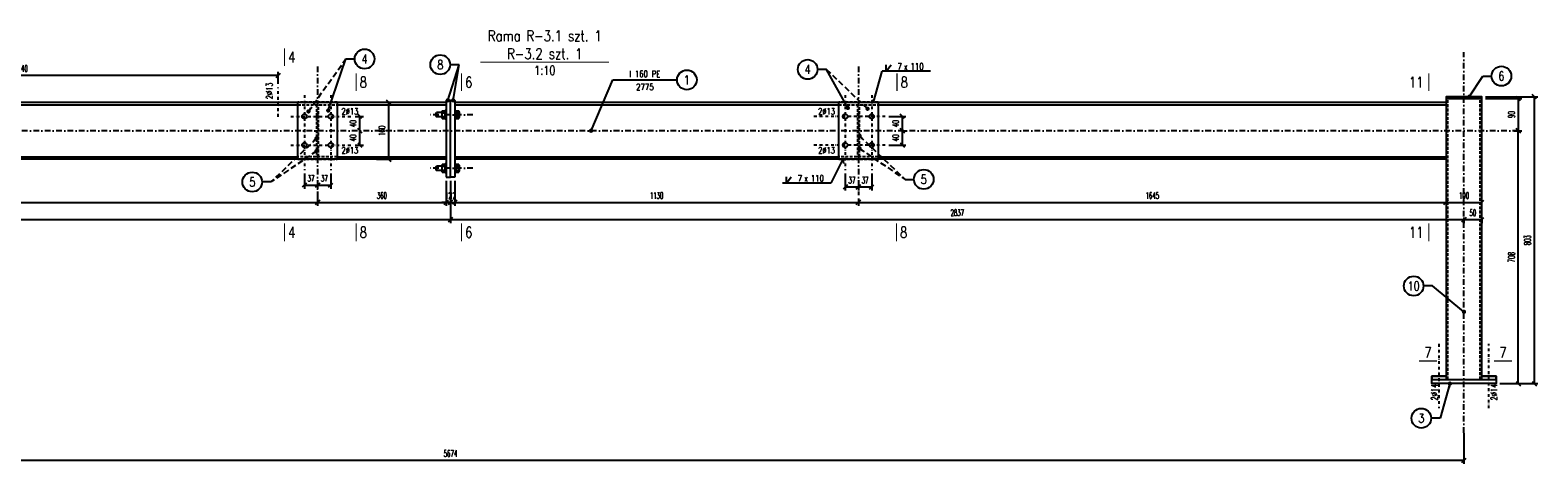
# Model space of a CAD drawing. Header units: millimetres. Extents: x -228255 to 14536, y -140109 to 119945.
# Tile 31 of 123: x -191910 to -187690, y 55290 to 56504. Entities that reach past the tile are written whole.
import ezdxf
from ezdxf.enums import TextEntityAlignment as Align

# ---------------------------------------------------------------- set-up
doc = ezdxf.new("R2010")
doc.units = ezdxf.units.MM
doc.header["$LTSCALE"] = 2.5
for name, pattern in [('DASHDOT', [25.4, 12.7, -6.35, 0, -6.35]), ('DASHDOT2', [12.7, 6.35, -3.175, 0, -3.175]), ('DASHED', [19.05, 12.7, -6.35]), ('DASHED2', [9.525, 6.35, -3.175])]:
    doc.linetypes.add(name, pattern=pattern)
for name, color, linetype in [('Gruba', 6, 'Continuous'), ('Laczniki', 30, 'Continuous'), ('Opisy_stal', 7, 'Continuous'), ('Osie', 134, 'DASHDOT'), ('Osie_laczniki', 157, 'DASHDOT2'), ('stal', 4, 'Continuous'), ('Stal_nw', 181, 'DASHED2'), ('Tekst', 31, 'Continuous'), ('Wymiary', 86, 'Continuous')]:
    doc.layers.add(name, color=color, linetype=linetype)
doc.styles.get("Standard").update_dxf_attribs({"font": 'romans.shx', "width": 0.65})
doc.styles.add('style1', font='romand.shx', dxfattribs={"width": 0.8})
doc.styles.add('style3', font='romans.shx', dxfattribs={"width": 0.5})
doc.dimstyles.new('Skala_10', dxfattribs={"dimtxt": 18, "dimasz": 12, "dimexe": 10, "dimexo": 10, "dimgap": 10, "dimtad": 1, "dimdec": 0, "dimdsep": 46, "dimtxsty": 'style3', "dimblk": 'OBLIQUE', "dimcen": 0, "dimdle": 1, "dimclrd": 256, "dimclre": 256, "dimclrt": 31, "dimadec": 1, "dimazin": 0, "dimtfac": 1, "dimtdec": 0, "dimtix": 1, "dimtmove": 2, "dimatfit": 0, "dimldrblk": 'DOT', "dimfxl": 1, "dimtolj": 1, "dimtzin": 0, "dimlwd": -1, "dimlwe": -1, "dimarcsym": 0})
doc.dimstyles.new('Skala_10$7', dxfattribs={"dimscale": 0, "dimtxt": 18, "dimasz": 12, "dimexe": 10, "dimexo": 15, "dimgap": 5, "dimtad": 1, "dimdec": 0, "dimrnd": 0.5, "dimzin": 9, "dimdsep": 46, "dimtxsty": 'Standard', "dimblk1": 'OBLIQUE', "dimblk2": 'OBLIQUE', "dimsah": 1, "dimcen": 10, "dimdle": 10, "dimclrt": 31, "dimadec": 0, "dimazin": 0, "dimtfac": 1, "dimtdec": 0, "dimtmove": 2, "dimatfit": 3, "dimldrblk": 'DOT', "dimfxl": 1, "dimtolj": 1, "dimtzin": 9, "dimarcsym": 0})

# ---------------------------------------------------------------- blocks, each defined once
blk = doc.blocks.new('nakretkaM12')
at = {"ltscale": 0.2}
for p, q in [((-10, 8.2), (-10, 5.5)), ((-10, 5.5), (-10, -5.5)), ((-9, 11), (-1, 11)), ((-9, 5.5), (-1, 5.5)), ((0, 8.2), (0, 5.5)), ((0, 5.5), (0, -5.5)), ((-10, -5.5), (-10, -8.2)), ((-9, -5.5), (-1, -5.5)), ((-9, -11), (-1, -11)), ((0, -5.5), (0, -8.2))]:
    blk.add_line(p, q, dxfattribs=at)
for centre, radius, start, end in [((-5.7, 8.2), 4.26, 139.932, 220.068), ((5.5, 0), 15.5, 159.3345, 200.6655), ((-4.3, 8.2), 4.26, 319.932, 40.068), ((-15.5, 0), 15.5, 339.3345, 20.6655), ((-5.7, -8.2), 4.26, 139.932, 220.068), ((-4.3, -8.2), 4.26, 319.932, 40.068)]:
    blk.add_arc(centre, radius, start, end, dxfattribs=at)
blk = doc.blocks.new('_Oblique')
at = {"color": 0, "linetype": 'ByBlock', "lineweight": -2}
blk.add_line((-0.5, -0.5), (0.5, 0.5), dxfattribs=at)
blk = doc.blocks.new('*D1270')
at = {"layer": 'Defpoints', "color": 0, "ltscale": 0.5, "transparency": 16777216}
for p in [(-193570.6, 55386.2), (-187896.6, 55386.2), (-187896.6, 55300)]:
    blk.add_point(p, dxfattribs=at)
at = {"layer": 'Wymiary', "ltscale": 0.5, "transparency": 16777216}
for p, q in [((-193570.6, 55376.2), (-193570.6, 55290)), ((-187896.6, 55376.2), (-187896.6, 55290)), ((-193571.6, 55300), (-187895.6, 55300))]:
    blk.add_line(p, q, dxfattribs=at)
at = {"layer": 'Wymiary', "ltscale": 0.5, "transparency": 16777216, "xscale": 12, "yscale": 12, "zscale": 12, "rotation": 180}
blk.add_blockref('_Oblique', (-193570.6, 55300), dxfattribs=at)
at = {"layer": 'Wymiary', "ltscale": 0.5, "transparency": 16777216, "xscale": 12, "yscale": 12, "zscale": 12}
blk.add_blockref('_Oblique', (-187896.6, 55300), dxfattribs=at)
at = {"layer": 'Wymiary', "color": 31, "ltscale": 0.5, "transparency": 16777216, "insert": (-190733.6, 55319), "char_height": 18, "attachment_point": 5, "style": 'style3'}
blk.add_mtext('\\A1;5674', dxfattribs=at)
blk = doc.blocks.new('_Dot')
at = {"color": 0, "linetype": 'ByBlock', "lineweight": -2}
blk.add_line((-0.5, 0), (-1, 0), dxfattribs=at)
at = {"color": 0, "linetype": 'ByBlock', "const_width": 0.5}
blk.add_lwpolyline([(-0.25, 0, 1), (0.25, 0, 1)], format="xyb", close=True, dxfattribs=at)
blk = doc.blocks.new('*D1271')
at = {"layer": 'Defpoints', "color": 0, "ltscale": 0.5, "transparency": 16777216}
for p in [(-187846.6, 56317.6), (-187806.6, 55514.7), (-187699.9, 55514.7)]:
    blk.add_point(p, dxfattribs=at)
at = {"layer": 'Wymiary', "ltscale": 0.5, "transparency": 16777216}
for p, q in [((-187836.6, 56317.6), (-187689.9, 56317.6)), ((-187699.9, 56318.6), (-187699.9, 55513.7)), ((-187796.6, 55514.7), (-187689.9, 55514.7))]:
    blk.add_line(p, q, dxfattribs=at)
at = {"layer": 'Wymiary', "ltscale": 0.5, "transparency": 16777216, "xscale": 12, "yscale": 12, "zscale": 12}
for p, rotation in [((-187699.9, 56317.6), 90), ((-187699.9, 55514.7), 270)]:
    blk.add_blockref('_Oblique', p, dxfattribs=dict(at, rotation=rotation))
at = {"layer": 'Wymiary', "color": 31, "ltscale": 0.5, "transparency": 16777216, "insert": (-187718.9, 55916.1), "char_height": 18, "attachment_point": 5, "rotation": 90, "style": 'style3'}
blk.add_mtext('\\A1;803', dxfattribs=at)
blk = doc.blocks.new('*D1272')
at = {"layer": 'Defpoints', "color": 0, "ltscale": 0.5, "transparency": 16777216}
for p in [(-193520.6, 56053.3), (-191105.6, 56053.4), (-191105.6, 56022.1)]:
    blk.add_point(p, dxfattribs=at)
at = {"layer": 'Wymiary', "ltscale": 0.5, "transparency": 16777216}
for p, q in [((-193521.6, 56022.1), (-191104.6, 56022.1)), ((-193520.6, 56043.3), (-193520.6, 56012.1)), ((-191105.6, 56043.4), (-191105.6, 56012.1))]:
    blk.add_line(p, q, dxfattribs=at)
at = {"layer": 'Wymiary', "ltscale": 0.5, "transparency": 16777216, "xscale": 12, "yscale": 12, "zscale": 12, "rotation": 180}
blk.add_blockref('_Oblique', (-193520.6, 56022.1), dxfattribs=at)
at = {"layer": 'Wymiary', "ltscale": 0.5, "transparency": 16777216, "xscale": 12, "yscale": 12, "zscale": 12}
blk.add_blockref('_Oblique', (-191105.6, 56022.1), dxfattribs=at)
at = {"layer": 'Wymiary', "color": 31, "ltscale": 0.5, "transparency": 16777216, "insert": (-192313.1, 56041.1), "char_height": 18, "attachment_point": 5, "style": 'style3'}
blk.add_mtext('\\A1;2415', dxfattribs=at)
blk = doc.blocks.new('*D1273')
at = {"layer": 'Defpoints', "color": 0, "ltscale": 0.5, "transparency": 16777216}
for p in [(-190721.6, 56092.6), (-189591.6, 56042.6), (-189591.6, 56022.1)]:
    blk.add_point(p, dxfattribs=at)
at = {"layer": 'Wymiary', "ltscale": 0.5, "transparency": 16777216}
for p, q in [((-190721.6, 56082.6), (-190721.6, 56012.1)), ((-190722.6, 56022.1), (-189590.6, 56022.1)), ((-189591.6, 56032.6), (-189591.6, 56012.1))]:
    blk.add_line(p, q, dxfattribs=at)
at = {"layer": 'Wymiary', "ltscale": 0.5, "transparency": 16777216, "xscale": 12, "yscale": 12, "zscale": 12, "rotation": 180}
blk.add_blockref('_Oblique', (-190721.6, 56022.1), dxfattribs=at)
at = {"layer": 'Wymiary', "ltscale": 0.5, "transparency": 16777216, "xscale": 12, "yscale": 12, "zscale": 12}
blk.add_blockref('_Oblique', (-189591.6, 56022.1), dxfattribs=at)
at = {"layer": 'Wymiary', "color": 31, "ltscale": 0.5, "transparency": 16777216, "insert": (-190156.6, 56041.1), "char_height": 18, "attachment_point": 5, "style": 'style3'}
blk.add_mtext('\\A1;1130', dxfattribs=at)
blk = doc.blocks.new('*D1274')
at = {"layer": 'Defpoints', "color": 0, "ltscale": 0.5, "transparency": 16777216}
for p in [(-189591.6, 56042.6), (-187946.6, 56042.6), (-187946.6, 56022.1)]:
    blk.add_point(p, dxfattribs=at)
at = {"layer": 'Wymiary', "ltscale": 0.5, "transparency": 16777216}
for p, q in [((-189592.6, 56022.1), (-187945.6, 56022.1)), ((-189591.6, 56032.6), (-189591.6, 56012.1)), ((-187946.6, 56032.6), (-187946.6, 56012.1))]:
    blk.add_line(p, q, dxfattribs=at)
at = {"layer": 'Wymiary', "ltscale": 0.5, "transparency": 16777216, "xscale": 12, "yscale": 12, "zscale": 12, "rotation": 180}
blk.add_blockref('_Oblique', (-189591.6, 56022.1), dxfattribs=at)
at = {"layer": 'Wymiary', "ltscale": 0.5, "transparency": 16777216, "xscale": 12, "yscale": 12, "zscale": 12}
blk.add_blockref('_Oblique', (-187946.6, 56022.1), dxfattribs=at)
at = {"layer": 'Wymiary', "color": 31, "ltscale": 0.5, "transparency": 16777216, "insert": (-188769.1, 56041.1), "char_height": 18, "attachment_point": 5, "style": 'style3'}
blk.add_mtext('\\A1;1645', dxfattribs=at)
blk = doc.blocks.new('*D1276')
at = {"layer": 'Defpoints', "color": 0, "ltscale": 0.5, "transparency": 16777216}
for p in [(-187946.6, 56022.1), (-187846.6, 56022.1), (-187846.6, 56022.1)]:
    blk.add_point(p, dxfattribs=at)
at = {"layer": 'Wymiary', "ltscale": 0.5, "transparency": 16777216}
blk.add_line((-187947.6, 56022.1), (-187845.6, 56022.1), dxfattribs=at)
at = {"layer": 'Wymiary', "ltscale": 0.5, "transparency": 16777216, "xscale": 12, "yscale": 12, "zscale": 12, "rotation": 180}
blk.add_blockref('_Oblique', (-187946.6, 56022.1), dxfattribs=at)
at = {"layer": 'Wymiary', "ltscale": 0.5, "transparency": 16777216, "xscale": 12, "yscale": 12, "zscale": 12}
blk.add_blockref('_Oblique', (-187846.6, 56022.1), dxfattribs=at)
at = {"layer": 'Wymiary', "color": 31, "ltscale": 0.5, "transparency": 16777216, "insert": (-187896.6, 56041.1), "char_height": 18, "attachment_point": 5, "style": 'style3'}
blk.add_mtext('\\A1;100', dxfattribs=at)
blk = doc.blocks.new('*D1277')
at = {"layer": 'Defpoints', "color": 0, "ltscale": 0.5, "transparency": 16777216}
for p in [(-191142.6, 56112.6), (-191105.6, 56084.2), (-191105.6, 56070.2)]:
    blk.add_point(p, dxfattribs=at)
at = {"layer": 'Wymiary', "ltscale": 0.5, "transparency": 16777216}
for p, q in [((-191142.6, 56102.6), (-191142.6, 56060.2)), ((-191143.6, 56070.2), (-191104.6, 56070.2)), ((-191105.6, 56074.2), (-191105.6, 56060.2))]:
    blk.add_line(p, q, dxfattribs=at)
at = {"layer": 'Wymiary', "ltscale": 0.5, "transparency": 16777216, "xscale": 12, "yscale": 12, "zscale": 12, "rotation": 180}
blk.add_blockref('_Oblique', (-191142.6, 56070.2), dxfattribs=at)
at = {"layer": 'Wymiary', "ltscale": 0.5, "transparency": 16777216, "xscale": 12, "yscale": 12, "zscale": 12}
blk.add_blockref('_Oblique', (-191105.6, 56070.2), dxfattribs=at)
at = {"layer": 'Wymiary', "color": 31, "ltscale": 0.5, "transparency": 16777216, "insert": (-191124.1, 56089.2), "char_height": 18, "attachment_point": 5, "style": 'style3'}
blk.add_mtext('\\A1;37', dxfattribs=at)
blk = doc.blocks.new('*D1278')
at = {"layer": 'Defpoints', "color": 0, "ltscale": 0.5, "transparency": 16777216}
for p in [(-191068.6, 56112.6), (-191105.6, 56084.2), (-191068.6, 56070.2)]:
    blk.add_point(p, dxfattribs=at)
at = {"layer": 'Wymiary', "ltscale": 0.5, "transparency": 16777216}
for p, q in [((-191068.6, 56102.6), (-191068.6, 56060.2)), ((-191106.6, 56070.2), (-191067.6, 56070.2)), ((-191105.6, 56074.2), (-191105.6, 56060.2))]:
    blk.add_line(p, q, dxfattribs=at)
at = {"layer": 'Wymiary', "ltscale": 0.5, "transparency": 16777216, "xscale": 12, "yscale": 12, "zscale": 12, "rotation": 180}
blk.add_blockref('_Oblique', (-191105.6, 56070.2), dxfattribs=at)
at = {"layer": 'Wymiary', "ltscale": 0.5, "transparency": 16777216, "xscale": 12, "yscale": 12, "zscale": 12}
blk.add_blockref('_Oblique', (-191068.6, 56070.2), dxfattribs=at)
at = {"layer": 'Wymiary', "color": 31, "ltscale": 0.5, "transparency": 16777216, "insert": (-191087.1, 56089.2), "char_height": 18, "attachment_point": 5, "style": 'style3'}
blk.add_mtext('\\A1;37', dxfattribs=at)
blk = doc.blocks.new('*D1279')
at = {"layer": 'Defpoints', "color": 0, "ltscale": 0.5, "transparency": 16777216}
for p in [(-189628.6, 56112.6), (-189591.6, 56081.4), (-189591.6, 56065.2)]:
    blk.add_point(p, dxfattribs=at)
at = {"layer": 'Wymiary', "ltscale": 0.5, "transparency": 16777216}
for p, q in [((-189628.6, 56102.6), (-189628.6, 56055.2)), ((-189629.6, 56065.2), (-189590.6, 56065.2)), ((-189591.6, 56071.4), (-189591.6, 56055.2))]:
    blk.add_line(p, q, dxfattribs=at)
at = {"layer": 'Wymiary', "ltscale": 0.5, "transparency": 16777216, "xscale": 12, "yscale": 12, "zscale": 12, "rotation": 180}
blk.add_blockref('_Oblique', (-189628.6, 56065.2), dxfattribs=at)
at = {"layer": 'Wymiary', "ltscale": 0.5, "transparency": 16777216, "xscale": 12, "yscale": 12, "zscale": 12}
blk.add_blockref('_Oblique', (-189591.6, 56065.2), dxfattribs=at)
at = {"layer": 'Wymiary', "color": 31, "ltscale": 0.5, "transparency": 16777216, "insert": (-189610.1, 56084.2), "char_height": 18, "attachment_point": 5, "style": 'style3'}
blk.add_mtext('\\A1;37', dxfattribs=at)
blk = doc.blocks.new('*D1280')
at = {"layer": 'Defpoints', "color": 0, "ltscale": 0.5, "transparency": 16777216}
for p in [(-189554.6, 56112.6), (-189591.6, 56081.4), (-189554.6, 56065.2)]:
    blk.add_point(p, dxfattribs=at)
at = {"layer": 'Wymiary', "ltscale": 0.5, "transparency": 16777216}
for p, q in [((-189554.6, 56102.6), (-189554.6, 56055.2)), ((-189592.6, 56065.2), (-189553.6, 56065.2)), ((-189591.6, 56071.4), (-189591.6, 56055.2))]:
    blk.add_line(p, q, dxfattribs=at)
at = {"layer": 'Wymiary', "ltscale": 0.5, "transparency": 16777216, "xscale": 12, "yscale": 12, "zscale": 12, "rotation": 180}
blk.add_blockref('_Oblique', (-189591.6, 56065.2), dxfattribs=at)
at = {"layer": 'Wymiary', "ltscale": 0.5, "transparency": 16777216, "xscale": 12, "yscale": 12, "zscale": 12}
blk.add_blockref('_Oblique', (-189554.6, 56065.2), dxfattribs=at)
at = {"layer": 'Wymiary', "color": 31, "ltscale": 0.5, "transparency": 16777216, "insert": (-189573.1, 56084.2), "char_height": 18, "attachment_point": 5, "style": 'style3'}
blk.add_mtext('\\A1;37', dxfattribs=at)
blk = doc.blocks.new('*D1234')
at = {"layer": 'Defpoints', "color": 0, "ltscale": 0.5, "transparency": 16777216}
for p in [(-190987.3, 56222.6), (-190987.3, 56222.6), (-191010.6, 56182.6)]:
    blk.add_point(p, dxfattribs=at)
at = {"layer": 'Wymiary', "ltscale": 0.5, "transparency": 16777216}
for p, q in [((-190987.3, 56181.6), (-190987.3, 56223.6)), ((-191000.6, 56182.6), (-190977.3, 56182.6))]:
    blk.add_line(p, q, dxfattribs=at)
at = {"layer": 'Wymiary', "ltscale": 0.5, "transparency": 16777216, "xscale": 12, "yscale": 12, "zscale": 12}
for p, rotation in [((-190987.3, 56222.6), 90), ((-190987.3, 56182.6), 270)]:
    blk.add_blockref('_Oblique', p, dxfattribs=dict(at, rotation=rotation))
at = {"layer": 'Wymiary', "color": 31, "ltscale": 0.5, "transparency": 16777216, "insert": (-191006.3, 56202.6), "char_height": 18, "attachment_point": 5, "rotation": 90, "style": 'style3'}
blk.add_mtext('\\A1;40', dxfattribs=at)
blk = doc.blocks.new('*D1235')
at = {"layer": 'Defpoints', "color": 0, "ltscale": 0.5, "transparency": 16777216}
for p in [(-191010.6, 56262.6), (-190987.3, 56262.6), (-190987.3, 56222.6)]:
    blk.add_point(p, dxfattribs=at)
at = {"layer": 'Wymiary', "ltscale": 0.5, "transparency": 16777216}
for p, q in [((-191000.6, 56262.6), (-190977.3, 56262.6)), ((-190987.3, 56221.6), (-190987.3, 56263.6))]:
    blk.add_line(p, q, dxfattribs=at)
at = {"layer": 'Wymiary', "ltscale": 0.5, "transparency": 16777216, "xscale": 12, "yscale": 12, "zscale": 12}
for p, rotation in [((-190987.3, 56262.6), 90), ((-190987.3, 56222.6), 270)]:
    blk.add_blockref('_Oblique', p, dxfattribs=dict(at, rotation=rotation))
at = {"layer": 'Wymiary', "color": 31, "ltscale": 0.5, "transparency": 16777216, "insert": (-191006.3, 56242.6), "char_height": 18, "attachment_point": 5, "rotation": 90, "style": 'style3'}
blk.add_mtext('\\A1;40', dxfattribs=at)
blk = doc.blocks.new('*D1236')
at = {"layer": 'Defpoints', "color": 0, "ltscale": 0.5, "transparency": 16777216}
for p in [(-189475.3, 56222.6), (-189468.6, 56222.6), (-189516.6, 56182.6)]:
    blk.add_point(p, dxfattribs=at)
at = {"layer": 'Wymiary', "ltscale": 0.5, "transparency": 16777216}
for p, q in [((-189468.6, 56181.6), (-189468.6, 56223.6)), ((-189465.3, 56222.6), (-189458.6, 56222.6)), ((-189506.6, 56182.6), (-189458.6, 56182.6))]:
    blk.add_line(p, q, dxfattribs=at)
at = {"layer": 'Wymiary', "ltscale": 0.5, "transparency": 16777216, "xscale": 12, "yscale": 12, "zscale": 12}
for p, rotation in [((-189468.6, 56222.6), 90), ((-189468.6, 56182.6), 270)]:
    blk.add_blockref('_Oblique', p, dxfattribs=dict(at, rotation=rotation))
at = {"layer": 'Wymiary', "color": 31, "ltscale": 0.5, "transparency": 16777216, "insert": (-189487.6, 56202.6), "char_height": 18, "attachment_point": 5, "rotation": 90, "style": 'style3'}
blk.add_mtext('\\A1;40', dxfattribs=at)
blk = doc.blocks.new('*D1237')
at = {"layer": 'Defpoints', "color": 0, "ltscale": 0.5, "transparency": 16777216}
for p in [(-189516.6, 56262.6), (-189468.6, 56262.6), (-189475.3, 56222.6)]:
    blk.add_point(p, dxfattribs=at)
at = {"layer": 'Wymiary', "ltscale": 0.5, "transparency": 16777216}
for p, q in [((-189506.6, 56262.6), (-189458.6, 56262.6)), ((-189468.6, 56221.6), (-189468.6, 56263.6)), ((-189465.3, 56222.6), (-189458.6, 56222.6))]:
    blk.add_line(p, q, dxfattribs=at)
at = {"layer": 'Wymiary', "ltscale": 0.5, "transparency": 16777216, "xscale": 12, "yscale": 12, "zscale": 12}
for p, rotation in [((-189468.6, 56262.6), 90), ((-189468.6, 56222.6), 270)]:
    blk.add_blockref('_Oblique', p, dxfattribs=dict(at, rotation=rotation))
at = {"layer": 'Wymiary', "color": 31, "ltscale": 0.5, "transparency": 16777216, "insert": (-189487.6, 56242.6), "char_height": 18, "attachment_point": 5, "rotation": 90, "style": 'style3'}
blk.add_mtext('\\A1;40', dxfattribs=at)
blk = doc.blocks.new('*D1238')
at = {"layer": 'Defpoints', "color": 0, "ltscale": 0.5, "transparency": 16777216}
for p in [(-190950.6, 56302.6), (-190906.6, 56302.6), (-190950.6, 56142.6)]:
    blk.add_point(p, dxfattribs=at)
at = {"layer": 'Wymiary', "ltscale": 0.5, "transparency": 16777216}
for p, q in [((-190940.6, 56302.6), (-190896.6, 56302.6)), ((-190906.6, 56141.6), (-190906.6, 56303.6)), ((-190940.6, 56142.6), (-190896.6, 56142.6))]:
    blk.add_line(p, q, dxfattribs=at)
at = {"layer": 'Wymiary', "ltscale": 0.5, "transparency": 16777216, "xscale": 12, "yscale": 12, "zscale": 12}
for p, rotation in [((-190906.6, 56302.6), 90), ((-190906.6, 56142.6), 270)]:
    blk.add_blockref('_Oblique', p, dxfattribs=dict(at, rotation=rotation))
at = {"layer": 'Wymiary', "color": 31, "ltscale": 0.5, "transparency": 16777216, "insert": (-190925.6, 56222.6), "char_height": 18, "attachment_point": 5, "rotation": 90, "style": 'style3'}
blk.add_mtext('\\A1;160', dxfattribs=at)
blk = doc.blocks.new('pol_V_lewa')
at = {"color": 7}
for p, q in [((0, 0), (-135, 0)), ((-124, 0), (-110.5, 18)), ((-124, 0), (-124, 18))]:
    blk.add_line(p, q, dxfattribs=at)
at = {"color": 31, "width": 0.8}
blk.add_text('x', height=18, dxfattribs=at).set_placement((-74.9, 4.5))
blk.add_attdef('22', text='', height=18, dxfattribs=at).set_placement((-80.5, 4.5), align=Align.RIGHT)
blk.add_attdef('9999', (-56.2, 4.5), '', height=18, dxfattribs=at)
blk = doc.blocks.new('pol_V_prawa')
at = {"color": 7}
for p, q in [((135, 0), (0, 0)), ((11, 0), (24.5, 18)), ((11, 0), (11, 18))]:
    blk.add_line(p, q, dxfattribs=at)
at = {"color": 31, "width": 0.8}
blk.add_text('x', height=18, dxfattribs=at).set_placement((60.1, 4.5))
blk.add_attdef('22', text='', height=18, dxfattribs=at).set_placement((54.5, 4.5), align=Align.RIGHT)
blk.add_attdef('9999', (78.8, 4.5), '', height=18, dxfattribs=at)
blk = doc.blocks.new('Elem_prawy')
at = {"color": 7}
blk.add_line((0, 0), (25, 0), dxfattribs=at)
blk.add_circle((52.5, 0), 27.5, dxfattribs=at)
at = {"color": 31, "width": 0.8}
blk.add_attdef('22', text='', height=25, dxfattribs=at).set_placement((52.5, 0), align=Align.MIDDLE)
blk = doc.blocks.new('Op_el_prawy')
at = {"color": 7}
blk.add_line((0, 0), (180, 0), dxfattribs=at)
blk.add_circle((207.5, 0), 27.5, dxfattribs=at)
at = {"color": 31, "width": 0.8}
for tag, p in [('ZK_120X120X5', (90, 7.803)), ('1000', (90, -28.62))]:
    blk.add_attdef(tag, text='', height=18, dxfattribs=at).set_placement(p, align=Align.CENTER)
blk.add_attdef('22', text='', height=25, dxfattribs=at).set_placement((207.5, 0), align=Align.MIDDLE)
blk = doc.blocks.new('*D1245')
at = {"layer": 'Defpoints', "color": 0, "ltscale": 0.5, "transparency": 16777216}
for p in [(-190745.6, 56092.6), (-190733.6, 56092.6), (-190733.6, 56022.1)]:
    blk.add_point(p, dxfattribs=at)
at = {"layer": 'Wymiary', "ltscale": 0.5, "transparency": 16777216}
for p, q in [((-190745.6, 56082.6), (-190745.6, 56012.1)), ((-190733.6, 56082.6), (-190733.6, 56012.1)), ((-190745.6, 56022.1), (-190757.6, 56022.1)), ((-190745.6, 56022.1), (-190733.6, 56022.1)), ((-190733.6, 56022.1), (-190721.6, 56022.1))]:
    blk.add_line(p, q, dxfattribs=at)
at = {"layer": 'Wymiary', "ltscale": 0.5, "transparency": 16777216, "xscale": 12, "yscale": 12, "zscale": 12}
blk.add_blockref('_Oblique', (-190745.6, 56022.1), dxfattribs=at)
at = {"layer": 'Wymiary', "ltscale": 0.5, "transparency": 16777216, "xscale": 12, "yscale": 12, "zscale": 12, "rotation": 180}
blk.add_blockref('_Oblique', (-190733.6, 56022.1), dxfattribs=at)
at = {"layer": 'Wymiary', "color": 31, "ltscale": 0.5, "transparency": 16777216, "insert": (-190739.6, 56041.1), "char_height": 18, "attachment_point": 5, "style": 'style3'}
blk.add_mtext('\\A1;12', dxfattribs=at)
blk = doc.blocks.new('*D1246')
at = {"layer": 'Defpoints', "color": 0, "ltscale": 0.5, "transparency": 16777216}
for p in [(-190733.6, 56092.6), (-190721.6, 56092.6), (-190721.6, 56022.1)]:
    blk.add_point(p, dxfattribs=at)
at = {"layer": 'Wymiary', "ltscale": 0.5, "transparency": 16777216}
for p, q in [((-190733.6, 56082.6), (-190733.6, 56012.1)), ((-190721.6, 56082.6), (-190721.6, 56012.1)), ((-190733.6, 56022.1), (-190745.6, 56022.1)), ((-190733.6, 56022.1), (-190721.6, 56022.1)), ((-190721.6, 56022.1), (-190709.6, 56022.1))]:
    blk.add_line(p, q, dxfattribs=at)
at = {"layer": 'Wymiary', "ltscale": 0.5, "transparency": 16777216, "xscale": 12, "yscale": 12, "zscale": 12}
blk.add_blockref('_Oblique', (-190733.6, 56022.1), dxfattribs=at)
at = {"layer": 'Wymiary', "ltscale": 0.5, "transparency": 16777216, "xscale": 12, "yscale": 12, "zscale": 12, "rotation": 180}
blk.add_blockref('_Oblique', (-190721.6, 56022.1), dxfattribs=at)
at = {"layer": 'Wymiary', "color": 31, "ltscale": 0.5, "transparency": 16777216, "insert": (-190727.6, 56041.1), "char_height": 18, "attachment_point": 5, "style": 'style3'}
blk.add_mtext('\\A1;12', dxfattribs=at)
blk = doc.blocks.new('*D1248')
at = {"layer": 'Defpoints', "color": 0, "ltscale": 0.5, "transparency": 16777216}
for p in [(-190733.6, 56092.6), (-193570.6, 55994.2), (-190733.6, 55973.9)]:
    blk.add_point(p, dxfattribs=at)
at = {"layer": 'Wymiary', "ltscale": 0.5, "transparency": 16777216}
for p, q in [((-190733.6, 56082.6), (-190733.6, 55963.9)), ((-193571.6, 55973.9), (-190732.6, 55973.9)), ((-193570.6, 55984.2), (-193570.6, 55963.9))]:
    blk.add_line(p, q, dxfattribs=at)
at = {"layer": 'Wymiary', "ltscale": 0.5, "transparency": 16777216, "xscale": 12, "yscale": 12, "zscale": 12, "rotation": 180}
blk.add_blockref('_Oblique', (-193570.6, 55973.9), dxfattribs=at)
at = {"layer": 'Wymiary', "ltscale": 0.5, "transparency": 16777216, "xscale": 12, "yscale": 12, "zscale": 12}
blk.add_blockref('_Oblique', (-190733.6, 55973.9), dxfattribs=at)
at = {"layer": 'Wymiary', "color": 31, "ltscale": 0.5, "transparency": 16777216, "insert": (-192152.1, 55992.9), "char_height": 18, "attachment_point": 5, "style": 'style3'}
blk.add_mtext('\\A1;2837', dxfattribs=at)
blk = doc.blocks.new('*D1249')
at = {"layer": 'Defpoints', "color": 0, "ltscale": 0.5, "transparency": 16777216}
for p in [(-190733.6, 56092.6), (-187896.6, 55989.3), (-187896.6, 55973.9)]:
    blk.add_point(p, dxfattribs=at)
at = {"layer": 'Wymiary', "ltscale": 0.5, "transparency": 16777216}
for p, q in [((-190733.6, 56082.6), (-190733.6, 55963.9)), ((-190734.6, 55973.9), (-187895.6, 55973.9)), ((-187896.6, 55979.3), (-187896.6, 55963.9))]:
    blk.add_line(p, q, dxfattribs=at)
at = {"layer": 'Wymiary', "ltscale": 0.5, "transparency": 16777216, "xscale": 12, "yscale": 12, "zscale": 12, "rotation": 180}
blk.add_blockref('_Oblique', (-190733.6, 55973.9), dxfattribs=at)
at = {"layer": 'Wymiary', "ltscale": 0.5, "transparency": 16777216, "xscale": 12, "yscale": 12, "zscale": 12}
blk.add_blockref('_Oblique', (-187896.6, 55973.9), dxfattribs=at)
at = {"layer": 'Wymiary', "color": 31, "ltscale": 0.5, "transparency": 16777216, "insert": (-189315.1, 55992.9), "char_height": 18, "attachment_point": 5, "style": 'style3'}
blk.add_mtext('\\A1;2837', dxfattribs=at)
blk = doc.blocks.new('*D1250')
at = {"layer": 'Defpoints', "color": 0, "ltscale": 0.5, "transparency": 16777216}
for p in [(-187896.6, 55989.3), (-187846.6, 55989.3), (-187846.6, 55973.9)]:
    blk.add_point(p, dxfattribs=at)
at = {"layer": 'Wymiary', "ltscale": 0.5, "transparency": 16777216}
for p, q in [((-187897.6, 55973.9), (-187845.6, 55973.9)), ((-187896.6, 55979.3), (-187896.6, 55963.9)), ((-187846.6, 55979.3), (-187846.6, 55963.9))]:
    blk.add_line(p, q, dxfattribs=at)
at = {"layer": 'Wymiary', "ltscale": 0.5, "transparency": 16777216, "xscale": 12, "yscale": 12, "zscale": 12, "rotation": 180}
blk.add_blockref('_Oblique', (-187896.6, 55973.9), dxfattribs=at)
at = {"layer": 'Wymiary', "ltscale": 0.5, "transparency": 16777216, "xscale": 12, "yscale": 12, "zscale": 12}
blk.add_blockref('_Oblique', (-187846.6, 55973.9), dxfattribs=at)
at = {"layer": 'Wymiary', "color": 31, "ltscale": 0.5, "transparency": 16777216, "insert": (-187871.6, 55992.9), "char_height": 18, "attachment_point": 5, "style": 'style3'}
blk.add_mtext('\\A1;50', dxfattribs=at)
blk = doc.blocks.new('*D1251')
at = {"layer": 'Defpoints', "color": 0, "ltscale": 0.5, "transparency": 16777216}
for p in [(-190745.6, 56092.6), (-191105.6, 56053.4), (-190745.6, 56022.1)]:
    blk.add_point(p, dxfattribs=at)
at = {"layer": 'Wymiary', "ltscale": 0.5, "transparency": 16777216}
for p, q in [((-190745.6, 56082.6), (-190745.6, 56012.1)), ((-191106.6, 56022.1), (-190744.6, 56022.1)), ((-191105.6, 56043.4), (-191105.6, 56012.1))]:
    blk.add_line(p, q, dxfattribs=at)
at = {"layer": 'Wymiary', "ltscale": 0.5, "transparency": 16777216, "xscale": 12, "yscale": 12, "zscale": 12, "rotation": 180}
blk.add_blockref('_Oblique', (-191105.6, 56022.1), dxfattribs=at)
at = {"layer": 'Wymiary', "ltscale": 0.5, "transparency": 16777216, "xscale": 12, "yscale": 12, "zscale": 12}
blk.add_blockref('_Oblique', (-190745.6, 56022.1), dxfattribs=at)
at = {"layer": 'Wymiary', "color": 31, "ltscale": 0.5, "transparency": 16777216, "insert": (-190925.6, 56041.1), "char_height": 18, "attachment_point": 5, "style": 'style3'}
blk.add_mtext('\\A1;360', dxfattribs=at)
blk = doc.blocks.new('*D1253')
at = {"layer": 'Defpoints', "color": 0, "ltscale": 0.5, "transparency": 16777216}
for p in [(-192655.6, 56343.6), (-191215.6, 56377.9), (-191215.6, 56343.6)]:
    blk.add_point(p, dxfattribs=at)
at = {"layer": 'Wymiary', "ltscale": 0.5, "transparency": 16777216}
for p, q in [((-192655.6, 56353.6), (-192655.6, 56387.9)), ((-191215.6, 56353.6), (-191215.6, 56387.9)), ((-192656.6, 56377.9), (-191214.6, 56377.9))]:
    blk.add_line(p, q, dxfattribs=at)
at = {"layer": 'Wymiary', "ltscale": 0.5, "transparency": 16777216, "xscale": 12, "yscale": 12, "zscale": 12, "rotation": 180}
blk.add_blockref('_Oblique', (-192655.6, 56377.9), dxfattribs=at)
at = {"layer": 'Wymiary', "ltscale": 0.5, "transparency": 16777216, "xscale": 12, "yscale": 12, "zscale": 12}
blk.add_blockref('_Oblique', (-191215.6, 56377.9), dxfattribs=at)
at = {"layer": 'Wymiary', "color": 31, "ltscale": 0.5, "transparency": 16777216, "insert": (-191935.6, 56396.9), "char_height": 18, "attachment_point": 5, "style": 'style3'}
blk.add_mtext('\\A1;1440', dxfattribs=at)
blk = doc.blocks.new('*D1256')
at = {"layer": 'Defpoints', "color": 0, "ltscale": 0.5, "transparency": 16777216}
for p in [(-187757.8, 56222.6), (-187744.5, 56222.6), (-187806.6, 55514.7)]:
    blk.add_point(p, dxfattribs=at)
at = {"layer": 'Wymiary', "ltscale": 0.5, "transparency": 16777216}
for p, q in [((-187747.8, 56222.6), (-187734.5, 56222.6)), ((-187744.5, 55513.7), (-187744.5, 56223.6)), ((-187796.6, 55514.7), (-187734.5, 55514.7))]:
    blk.add_line(p, q, dxfattribs=at)
at = {"layer": 'Wymiary', "ltscale": 0.5, "transparency": 16777216, "xscale": 12, "yscale": 12, "zscale": 12}
for p, rotation in [((-187744.5, 56222.6), 90), ((-187744.5, 55514.7), 270)]:
    blk.add_blockref('_Oblique', p, dxfattribs=dict(at, rotation=rotation))
at = {"layer": 'Wymiary', "color": 31, "ltscale": 0.5, "transparency": 16777216, "insert": (-187763.5, 55868.6), "char_height": 18, "attachment_point": 5, "rotation": 90, "style": 'style3'}
blk.add_mtext('\\A1;708', dxfattribs=at)
blk = doc.blocks.new('*D1258')
at = {"layer": 'Defpoints', "color": 0, "ltscale": 0.5, "transparency": 16777216}
for p in [(-187846.6, 56312.6), (-187767, 56222.6), (-187744.5, 56222.6)]:
    blk.add_point(p, dxfattribs=at)
at = {"layer": 'Wymiary', "ltscale": 0.5, "transparency": 16777216}
for p, q in [((-187836.6, 56312.6), (-187734.5, 56312.6)), ((-187744.5, 56313.6), (-187744.5, 56221.6)), ((-187757, 56222.6), (-187734.5, 56222.6))]:
    blk.add_line(p, q, dxfattribs=at)
at = {"layer": 'Wymiary', "ltscale": 0.5, "transparency": 16777216, "xscale": 12, "yscale": 12, "zscale": 12}
for p, rotation in [((-187744.5, 56312.6), 90), ((-187744.5, 56222.6), 270)]:
    blk.add_blockref('_Oblique', p, dxfattribs=dict(at, rotation=rotation))
at = {"layer": 'Wymiary', "color": 31, "ltscale": 0.5, "transparency": 16777216, "insert": (-187763.5, 56267.6), "char_height": 18, "attachment_point": 5, "rotation": 90, "style": 'style3'}
blk.add_mtext('\\A1;90', dxfattribs=at)
blk = doc.blocks.new('Elem_lewy')
at = {"color": 7}
blk.add_line((0, 0), (-25, 0), dxfattribs=at)
blk.add_circle((-52.5, 0), 27.5, dxfattribs=at)
at = {"color": 31, "width": 0.8}
blk.add_attdef('22', text='', height=25, dxfattribs=at).set_placement((-52.5, 0), align=Align.MIDDLE)

msp = doc.modelspace()

# ---------------------------------------------------------------- linework, layer by layer
at = {"layer": 'Gruba', "const_width": 3}
for points in [[(-191198.18, 56453.5), (-191198.18, 56403.5)], [(-190997.68, 56383.5), (-190997.68, 56333.5)], [(-190702.7, 56383.5), (-190702.7, 56333.5)], [(-190649.59, 56414.27), (-190289.59, 56414.27)], [(-189483.68, 56383.5), (-189483.68, 56333.5)], [(-187994.83, 56383.5), (-187994.83, 56333.5)], [(-191198.18, 55963.12), (-191198.18, 55913.12)], [(-190997.68, 55963.12), (-190997.68, 55913.12)], [(-190702.7, 55963.12), (-190702.7, 55913.12)], [(-189485.18, 55963.12), (-189485.18, 55913.12)], [(-187994.83, 55963.12), (-187994.83, 55913.12)], [(-188022.46, 55578.04), (-187972.46, 55578.04)], [(-187812.47, 55578.04), (-187762.47, 55578.04)]]:
    msp.add_lwpolyline(points, dxfattribs=at)
at = {"layer": 'Laczniki', "ltscale": 0.5}
for p, q in [((-190774.11, 56272.57), (-190773.11, 56273.57)), ((-190774.11, 56262.57), (-190774.11, 56272.57)), ((-190774.11, 56262.57), (-190773.11, 56261.57)), ((-190758.11, 56273.57), (-190773.11, 56273.57)), ((-190773.11, 56273.57), (-190773.11, 56261.57)), ((-190758.11, 56261.57), (-190773.11, 56261.57)), ((-190774.11, 56122.57), (-190773.11, 56123.57)), ((-190774.11, 56112.57), (-190774.11, 56122.57)), ((-190774.11, 56112.57), (-190773.11, 56111.57)), ((-190758.11, 56123.57), (-190773.11, 56123.57)), ((-190773.11, 56123.57), (-190773.11, 56111.57)), ((-190758.11, 56111.57), (-190773.11, 56111.57))]:
    msp.add_line(p, q, dxfattribs=at)
for points in [[(-190748.11, 56255.57), (-190745.61, 56255.57), (-190745.61, 56279.57), (-190748.11, 56279.57)], [(-190721.61, 56255.57), (-190719.11, 56255.57), (-190719.11, 56279.57), (-190721.61, 56279.57)], [(-190748.11, 56105.57), (-190745.61, 56105.57), (-190745.61, 56129.57), (-190748.11, 56129.57)], [(-190721.61, 56105.57), (-190719.11, 56105.57), (-190719.11, 56129.57), (-190721.61, 56129.57)]]:
    msp.add_lwpolyline(points, close=True, dxfattribs=at)
at = {"layer": 'Opisy_stal', "ltscale": 0.5}
for p, q in [((-189549.73, 56302.57), (-189524.83, 56388.92)), ((-189554.4, 56308.95), (-189549.73, 56302.57)), ((-189635.2, 56142.57), (-189669.05, 56075.88)), ((-189635.2, 56142.57), (-189633.64, 56131.12))]:
    msp.add_line(p, q, dxfattribs=at)
at = {"layer": 'Osie', "ltscale": 0.5}
for p, q in [((-187896.61, 55377.19), (-187896.61, 56442.57)), ((-191105.61, 56402.57), (-191105.61, 56042.57)), ((-189591.61, 56402.57), (-189591.61, 56042.57)), ((-190670.61, 56267.57), (-190795.61, 56267.57)), ((-187744.81, 56222.57), (-193770.61, 56222.57)), ((-190670.61, 56117.57), (-190795.61, 56117.57))]:
    msp.add_line(p, q, dxfattribs=at)
at = {"layer": 'Osie_laczniki', "ltscale": 0.5}
for p, q in [((-191215.61, 56261.57), (-191215.61, 56343.57)), ((-191142.61, 56322.57), (-191142.61, 56112.57)), ((-191068.61, 56322.57), (-191068.61, 56112.57)), ((-189628.61, 56322.57), (-189628.61, 56112.57)), ((-189554.61, 56322.57), (-189554.61, 56112.57)), ((-191180.61, 56262.57), (-191010.61, 56262.57)), ((-189516.61, 56262.57), (-189716.61, 56262.57)), ((-191180.61, 56182.57), (-191010.61, 56182.57)), ((-189516.61, 56182.57), (-189716.61, 56182.57)), ((-187966.61, 55625.63), (-187966.61, 55445.63)), ((-187826.61, 55445.63), (-187826.61, 55625.63))]:
    msp.add_line(p, q, dxfattribs=at)
at = {"layer": 'stal', "ltscale": 0.5}
for p, q in [((-193520.61, 56295.17), (-191160.61, 56295.17)), ((-191050.61, 56295.17), (-190745.61, 56295.17)), ((-190721.61, 56295.17), (-189646.61, 56295.17)), ((-189536.61, 56295.17), (-187946.61, 56295.17)), ((-193520.61, 56149.97), (-191160.61, 56149.97)), ((-191050.61, 56149.97), (-190745.61, 56149.97)), ((-190721.61, 56149.97), (-189646.61, 56149.97)), ((-189536.61, 56149.97), (-187946.61, 56149.97))]:
    msp.add_line(p, q, dxfattribs=at)
for points in [[(-191160.61, 56142.57), (-193520.61, 56142.57), (-193520.61, 56302.57), (-191160.61, 56302.57)], [(-191050.61, 56302.57), (-190745.61, 56302.57)], [(-190721.61, 56302.57), (-189646.61, 56302.57)], [(-189536.61, 56302.57), (-187946.61, 56302.57), (-187946.61, 56142.57), (-189536.61, 56142.57)], [(-187846.61, 55526.64), (-187846.61, 56312.57), (-187946.61, 56312.57), (-187946.61, 55526.64)], [(-190745.61, 56142.57), (-191050.61, 56142.57)], [(-189646.61, 56142.57), (-190721.61, 56142.57)], [(-187946.61, 55535.63), (-187986.61, 55535.63), (-187986.61, 55526.64), (-187806.61, 55526.64), (-187806.61, 55535.63), (-187846.61, 55535.63)], [(-187846.61, 55535.63), (-187806.61, 55535.63), (-187806.61, 55514.66), (-187986.61, 55514.66), (-187986.61, 55535.63), (-187946.61, 55535.63)]]:
    msp.add_lwpolyline(points, dxfattribs=at)
at = {"layer": 'stal'}
for points in [[(-191160.61, 56302.57), (-191050.61, 56302.57), (-191050.61, 56142.57), (-191160.61, 56142.57)], [(-189646.61, 56302.57), (-189536.61, 56302.57), (-189536.61, 56142.57), (-189646.61, 56142.57)]]:
    msp.add_lwpolyline(points, close=True, dxfattribs=at)
at = {"layer": 'stal', "ltscale": 0.5}
for points in [[(-190745.61, 56092.57), (-190733.61, 56092.57), (-190733.61, 56307.57), (-190745.61, 56307.57)], [(-190721.61, 56092.57), (-190733.61, 56092.57), (-190733.61, 56307.57), (-190721.61, 56307.57)], [(-187946.61, 56312.57), (-187846.61, 56312.57), (-187846.61, 56317.57), (-187946.61, 56317.57)]]:
    msp.add_lwpolyline(points, close=True, dxfattribs=at)
at = {"layer": 'stal'}
for centre in [(-191142.61, 56262.57), (-191068.61, 56262.57), (-189628.61, 56262.57), (-189554.61, 56262.57), (-191142.61, 56182.57), (-191068.61, 56182.57), (-189628.61, 56182.57), (-189554.61, 56182.57)]:
    msp.add_circle(centre, 6.5, dxfattribs=at)
at = {"layer": 'Stal_nw', "ltscale": 0.5}
for p, q in [((-191050.61, 56302.57), (-191160.61, 56302.57)), ((-189536.61, 56302.57), (-189646.61, 56302.57)), ((-187941.61, 55526.64), (-187941.61, 56312.57)), ((-187851.61, 55526.64), (-187851.61, 56312.57)), ((-191160.61, 56295.17), (-191050.61, 56295.17)), ((-189646.61, 56295.17), (-189536.61, 56295.17)), ((-191050.61, 56149.97), (-191160.61, 56149.97)), ((-191160.61, 56142.57), (-191050.61, 56142.57)), ((-189536.61, 56149.97), (-189646.61, 56149.97)), ((-189646.61, 56142.57), (-189536.61, 56142.57))]:
    msp.add_line(p, q, dxfattribs=at)
for points in [[(-191108.61, 56149.97), (-191102.61, 56149.97), (-191102.61, 56295.17), (-191108.61, 56295.17)], [(-189594.61, 56149.97), (-189588.61, 56149.97), (-189588.61, 56295.17), (-189594.61, 56295.17)]]:
    msp.add_lwpolyline(points, close=True, dxfattribs=at)

# ---------------------------------------------------------------- block references
at = {"layer": 'Laczniki', "ltscale": 0.5}
for p in [(-190748.11, 56267.57), (-190709.11, 56267.57), (-190748.11, 56117.57), (-190709.11, 56117.57)]:
    msp.add_blockref('nakretkaM12', p, dxfattribs=at)
at = {"layer": 'Opisy_stal', "ltscale": 0.5}
for name, p, values in [('Elem_prawy', (-191026.71, 56423.54), {'22': '4'}), ('Elem_lewy', (-190709.72, 56407.46), {'22': '8'}), ('Op_el_prawy', (-190279.46, 56364.89), {'1000': '2775', 'ZK_120X120X5': 'I 160 PE', '22': '1'}), ('Elem_lewy', (-189681.27, 56394.31), {'22': '4'}), ('pol_V_prawa', (-189524.83, 56388.92), {'9999': '110', '22': '7'}), ('Elem_prawy', (-187844.25, 56375.58), {'22': '6'}), ('Elem_lewy', (-191236.02, 56079.1), {'22': '5'}), ('pol_V_lewa', (-189669.05, 56075.88), {'22': '7', '9999': '110'}), ('Elem_prawy', (-189461.19, 56086.5), {'22': '5'}), ('Elem_lewy', (-187984.9, 55787.97), {'22': '10'}), ('Elem_lewy', (-187963.59, 55417.75), {'22': '3'})]:
    msp.add_blockref(name, p, dxfattribs=at).add_auto_attribs(values)

# ---------------------------------------------------------------- texts
at = {"layer": 'Gruba', "style": 'style1', "width": 0.8}
for s, p in [('Rama R-3.1 szt. 1', (-190469.59, 56464.27)), ('R-3.2 szt. 1', (-190469.59, 56414.27)), ('7', (-187997.46, 55578.04)), ('7', (-187787.47, 55578.04))]:
    msp.add_text(s, height=30, dxfattribs=at).set_placement(p, align=Align.BOTTOM_CENTER)
for s, p in [('4', (-191188.18, 56428.5)), ('8', (-190987.68, 56358.5)), ('6', (-190692.7, 56358.5)), ('8', (-189473.68, 56358.5)), ('4', (-191188.18, 55938.12)), ('8', (-190987.68, 55938.12)), ('6', (-190692.7, 55938.12)), ('8', (-189475.18, 55938.12))]:
    msp.add_text(s, height=30, dxfattribs=at).set_placement(p, align=Align.MIDDLE_LEFT)
msp.add_text('1:10', height=25, dxfattribs=at).set_placement((-190469.59, 56404.27), align=Align.TOP_CENTER)
for p in [(-188009.83, 56358.5), (-188009.83, 55938.12)]:
    msp.add_text('11', height=30, dxfattribs=at).set_placement(p, align=Align.MIDDLE_RIGHT)
at = {"layer": 'Tekst', "ltscale": 0.5, "width": 0.65}
for s, rotation, p in [('2%%C13', 90, (-191231.53, 56310.65)), ('2%%C13', 360, (-191038.77, 56267.77)), ('2%%C13', 360, (-191038.77, 56158.72)), ('2%%C14', 90, (-187970.27, 55467.4)), ('2%%C14', 90, (-187803.34, 55467.4))]:
    msp.add_text(s, height=18, rotation=rotation, dxfattribs=at).set_placement(p)
for p in [(-189704.41, 56267.77), (-189704.41, 56158.72)]:
    msp.add_text('2%%C13', height=18, dxfattribs=at).set_placement(p)

# ---------------------------------------------------------------- dimensions: what is measured, and where the dimension line sits
at = {"layer": 'Wymiary', "ltscale": 0.5}
for base, p1, p2, picture, middle in [((-191215.61, 56377.86), (-192655.61, 56343.57), (-191215.61, 56343.57), '*D1253', (-191935.61, 56396.86)), ((-190733.61, 55973.86), (-193570.61, 55994.2), (-190733.61, 56092.57), '*D1248', (-192152.11, 55992.86)), ((-191105.61, 56070.22), (-191142.61, 56112.57), (-191105.61, 56084.18), '*D1277', (-191124.11, 56089.22)), ((-191068.61, 56070.22), (-191105.61, 56084.18), (-191068.61, 56112.57), '*D1278', (-191087.11, 56089.22)), ((-190745.61, 56022.12), (-191105.61, 56053.39), (-190745.61, 56092.57), '*D1251', (-190925.61, 56041.12)), ((-190733.61, 56022.12), (-190745.61, 56092.57), (-190733.61, 56092.57), '*D1245', (-190739.61, 56041.12)), ((-190721.61, 56022.12), (-190733.61, 56092.57), (-190721.61, 56092.57), '*D1246', (-190727.61, 56041.12)), ((-187896.61, 55973.86), (-190733.61, 56092.57), (-187896.61, 55989.29), '*D1249', (-189315.11, 55992.86)), ((-189591.61, 56022.12), (-190721.61, 56092.57), (-189591.61, 56042.57), '*D1273', (-190156.61, 56041.12)), ((-189591.61, 56065.21), (-189628.61, 56112.57), (-189591.61, 56081.41), '*D1279', (-189610.11, 56084.21)), ((-189554.61, 56065.21), (-189591.61, 56081.41), (-189554.61, 56112.57), '*D1280', (-189573.11, 56084.21)), ((-191105.61, 56022.12), (-193520.61, 56053.32), (-191105.61, 56053.39), '*D1272', (-192313.11, 56041.12)), ((-187946.61, 56022.12), (-189591.61, 56042.57), (-187946.61, 56042.57), '*D1274', (-188769.11, 56041.12)), ((-187846.61, 56022.12), (-187946.61, 56022.12), (-187846.61, 56022.12), '*D1276', (-187896.61, 56041.12)), ((-187846.61, 55973.86), (-187896.61, 55989.29), (-187846.61, 55989.29), '*D1250', (-187871.61, 55992.86)), ((-187896.61, 55300.04), (-193570.61, 55386.17), (-187896.61, 55386.17), '*D1270', (-190733.61, 55319.04))]:
    dim = msp.add_linear_dim(base=base, p1=p1, p2=p2, dimstyle='Skala_10', dxfattribs=at)
    dim.commit()
    dim.dimension.update_dxf_attribs({"geometry": picture, "text_midpoint": middle})
for base, p1, p2, picture, middle in [((-190906.62, 56302.57), (-190950.61, 56142.57), (-190950.61, 56302.57), '*D1238', (-190925.62, 56222.57)), ((-187699.86, 55514.66), (-187846.61, 56317.57), (-187806.61, 55514.66), '*D1271', (-187718.86, 55916.12)), ((-187744.46, 56222.57), (-187846.61, 56312.57), (-187766.96, 56222.57), '*D1258', (-187763.46, 56267.57)), ((-190987.34, 56262.57), (-190987.34, 56222.57), (-191010.61, 56262.57), '*D1235', (-191006.34, 56242.57)), ((-189468.56, 56262.57), (-189475.27, 56222.57), (-189516.61, 56262.57), '*D1237', (-189487.56, 56242.57)), ((-190987.34, 56222.57), (-191010.61, 56182.57), (-190987.34, 56222.57), '*D1234', (-191006.34, 56202.57)), ((-189468.56, 56222.57), (-189516.61, 56182.57), (-189475.27, 56222.57), '*D1236', (-189487.56, 56202.57)), ((-187744.46, 56222.57), (-187806.61, 55514.66), (-187757.83, 56222.57), '*D1256', (-187763.46, 55868.62))]:
    dim = msp.add_linear_dim(base=base, p1=p1, p2=p2, angle=90, dimstyle='Skala_10', dxfattribs=at)
    dim.commit()
    dim.dimension.update_dxf_attribs({"geometry": picture, "text_midpoint": middle})

# ---------------------------------------------------------------- leaders
at = {"layer": 'Opisy_stal', "linetype": 'DASHED', "ltscale": 0.5}
for points in [[(-191131.07, 56276.66), (-191026.71, 56423.54)], [(-189566.14, 56284.06), (-189681.27, 56394.31)], [(-191108.61, 56200.93), (-191236.02, 56079.1)], [(-189588.61, 56208.33), (-189461.19, 56086.5)], [(-189588.61, 56172.88), (-189461.19, 56086.5)], [(-191108.61, 56165.48), (-191236.02, 56079.1)]]:
    msp.add_leader(points, dimstyle='Skala_10$7', override={"dimscale": 1, "dimtad": 0}, dxfattribs=at)
at = {"layer": 'Opisy_stal', "ltscale": 0.5}
for points in [[(-191075.77, 56279.17), (-191026.71, 56423.54)], [(-190741.11, 56307.57), (-190709.72, 56407.46)], [(-190726.11, 56307.57), (-190709.72, 56407.46)], [(-189621.45, 56286.57), (-189681.27, 56394.31)], [(-190340.23, 56222.57), (-190279.46, 56364.89)], [(-187881.92, 56317.57), (-187844.25, 56375.58)], [(-187896.61, 55715.56), (-187984.9, 55787.97)], [(-187935.98, 55514.66), (-187963.59, 55417.75)]]:
    msp.add_leader(points, dimstyle='Skala_10$7', override={"dimscale": 1, "dimtad": 0}, dxfattribs=at)

doc.saveas('drawing.dxf')
